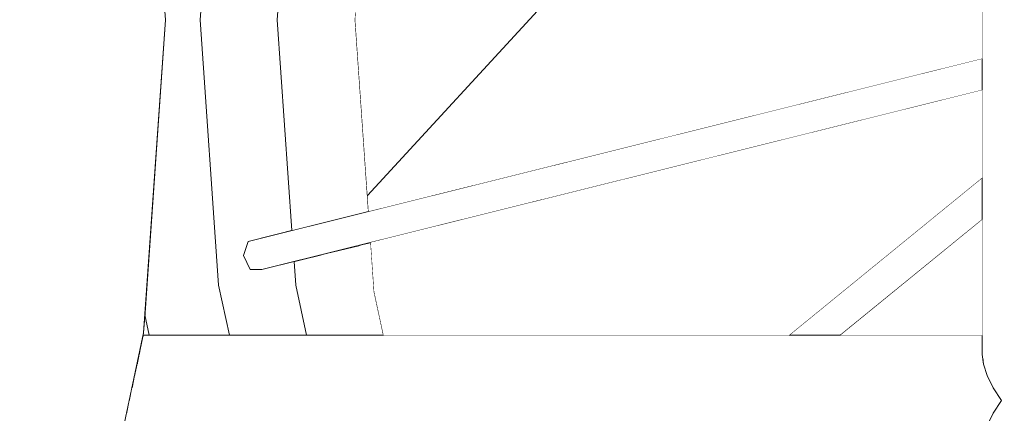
# Model space of a CAD drawing. Header units: millimetres. Extents: x 90539 to 127778, y -34922 to 14506.
# Tile 79 of 256: x 110808 to 110988, y 228 to 300. Entities that reach past the tile are written whole.
import ezdxf

# ---------------------------------------------------------------- set-up
doc = ezdxf.new("R2010")
doc.units = ezdxf.units.MM
doc.header["$MEASUREMENT"] = 0
doc.linetypes.add('Wipeout_Contour', pattern=[1000, 0, -1000])
for name, color, linetype in [('Nowe_A-Niepełnosprawni', 7, 'Continuous'), ('Nowe_A-Wymiary-Wewnętrzne', 7, 'Continuous'), ('Nowe_A-Wymiary-Zewnętrzne', 7, 'Continuous'), ('Nowe_A-Ściany-Działowe', 7, 'Continuous'), ('Nowe_Drzwi Archicad', 7, 'Continuous')]:
    doc.layers.add(name, color=color, linetype=linetype)
for name, color, linetype, lineweight in [('Nowe_A-Niepełnosprawni_Nr_pióra__4', 7, 'Continuous', 13), ('Nowe_A-Wymiary-Wewnętrzne_Nr_pióra__46', 5, 'Continuous', 15), ('Nowe_A-Wymiary-Zewnętrzne_Nr_pióra__46', 5, 'Continuous', 15), ('Nowe_Drzwi Archicad_Nr_pióra__3', 7, 'Continuous', 13)]:
    doc.layers.add(name, color=color, linetype=linetype, lineweight=lineweight)
for name, color, linetype, lineweight, true_color in [('Nowe_A-Wymiary-Wewnętrzne_Nr_pióra__45', 7, 'Continuous', 15, 0x40a5ff), ('Nowe_A-Wymiary-Wewnętrzne_Nr_pióra__85', 7, 'Continuous', 13, 0x80c2ff), ('Nowe_A-Wymiary-Zewnętrzne_Nr_pióra__45', 7, 'Continuous', 15, 0x40a5ff), ('Nowe_A-Wymiary-Zewnętrzne_Nr_pióra__85', 7, 'Continuous', 13, 0x80c2ff)]:
    doc.layers.add(name, color=color, linetype=linetype, lineweight=lineweight, true_color=true_color)
doc.styles.add('STYL_AUTOMATYCZNY_2', font='arial.ttf')
doc.dimstyles.new('STYL_AUTOMATYCZNY__1', dxfattribs={"dimtxt": 125, "dimasz": 47.5, "dimexe": 0.18, "dimexo": 20, "dimgap": 0, "dimtad": 1, "dimdec": 1, "dimlfac": 0.1, "dimzin": 0, "dimdsep": 46, "dimtxsty": 'STYL_AUTOMATYCZNY_2', "dimblk": 'ARROWHEAD_11', "dimblk1": 'ARROWHEAD_11', "dimblk2": 'ARROWHEAD_11', "dimcen": 0.09, "dimclrd": 256, "dimclre": 256, "dimclrt": 5, "dimadec": 1, "dimazin": 0, "dimtfac": 1, "dimtdec": 4, "dimtmove": 0, "dimatfit": 3, "dimfxl": 0, "dimtolj": 1, "dimtzin": 0, "dimarcsym": 0})

# ---------------------------------------------------------------- blocks, each defined once
blk = doc.blocks.new('ElemPrzekroju_23')
at = {"color": 254, "linetype": 'Wipeout_Contour', "lineweight": 0, "ltscale": 443312.914705}
blk.add_wipeout([(110833.65, 300), (110829.57, 358.53), (110821.86, 357.55), (110825.87, 300)], dxfattribs=at).dxf.layer = 'Nowe_A-Niepełnosprawni'
at = {"color": 254, "linetype": 'Wipeout_Contour', "lineweight": 0, "ltscale": 665157.298645}
blk.add_wipeout([(110854.86, 300), (110857.56, 261.26), (110862.61, 262.52), (110860, 300), (110862.61, 337.48), (110857.56, 338.74)], dxfattribs=at).dxf.layer = 'Nowe_A-Niepełnosprawni'
at = {"color": 254, "linetype": 'Wipeout_Contour', "lineweight": 0, "ltscale": 443956.080883}
blk.add_wipeout([(110989.61, 327.66), (110987.79, 330), (110987.79, 180), (110989.61, 180)], dxfattribs=at).dxf.layer = 'Nowe_A-Niepełnosprawni'
at = {"color": 254, "linetype": 'Wipeout_Contour', "lineweight": 0, "ltscale": 443312.286359}
blk.add_wipeout([(110829.57, 241.47), (110833.65, 300), (110825.87, 300), (110821.86, 242.45)], dxfattribs=at).dxf.layer = 'Nowe_A-Niepełnosprawni'
at = {"color": 254, "linetype": 'Wipeout_Contour', "lineweight": 0, "ltscale": 443461.041164}
blk.add_wipeout([(110867.26, 300), (110860, 300), (110862.61, 262.52), (110869.74, 264.3)], dxfattribs=at).dxf.layer = 'Nowe_A-Niepełnosprawni'
at = {"color": 254, "linetype": 'Wipeout_Contour', "lineweight": 0, "ltscale": 443948.956812}
blk.add_wipeout([(110986.3, 227.66), (110986.3, 180), (110987.79, 180), (110987.79, 230)], dxfattribs=at).dxf.layer = 'Nowe_A-Niepełnosprawni'
at = {"color": 254, "linetype": 'Wipeout_Contour', "lineweight": 0, "ltscale": 443950.740478}
blk.add_wipeout([(110986.3, 477.66), (110986.3, 232.34), (110987.79, 230), (110987.79, 480)], dxfattribs=at).dxf.layer = 'Nowe_A-Niepełnosprawni'
at = {"color": 254, "linetype": 'Wipeout_Contour', "lineweight": 0, "ltscale": 443329.865227}
blk.add_wipeout([(110834.35, 300), (110830.34, 357.55), (110829.57, 358.53), (110833.65, 300)], dxfattribs=at).dxf.layer = 'Nowe_A-Niepełnosprawni'
at = {"color": 254, "linetype": 'Wipeout_Contour', "lineweight": 0, "ltscale": 443256.743338}
blk.add_wipeout([(110801.69, 352.67), (110805.36, 300), (110825.87, 300), (110821.86, 357.55)], dxfattribs=at).dxf.layer = 'Nowe_A-Niepełnosprawni'
at = {"color": 254, "linetype": 'Wipeout_Contour', "lineweight": 0, "ltscale": 443479.265949}
blk.add_wipeout([(110869.19, 300), (110867.26, 300), (110869.74, 264.3), (110871.64, 264.77)], dxfattribs=at).dxf.layer = 'Nowe_A-Niepełnosprawni'
at = {"color": 254, "linetype": 'Wipeout_Contour', "lineweight": 0, "ltscale": 443279.765477}
blk.add_wipeout([(110809.99, 187.11), (110817.5, 185.19), (110829.57, 241.47), (110821.86, 242.45)], dxfattribs=at).dxf.layer = 'Nowe_A-Niepełnosprawni'
at = {"color": 254, "linetype": 'Wipeout_Contour', "lineweight": 0, "ltscale": 443945.527808}
blk.add_wipeout([(110986.3, 477.66), (110985.19, 475.41), (110985.19, 234.59), (110986.3, 232.34)], dxfattribs=at).dxf.layer = 'Nowe_A-Niepełnosprawni'
at = {"color": 254, "linetype": 'Wipeout_Contour', "lineweight": 0, "ltscale": 443461.436984}
blk.add_wipeout([(110862.61, 337.48), (110860, 300), (110867.26, 300), (110869.74, 335.7)], dxfattribs=at).dxf.layer = 'Nowe_A-Niepełnosprawni'
at = {"color": 254, "linetype": 'Wipeout_Contour', "lineweight": 0, "ltscale": 443256.146973}
blk.add_wipeout([(110805.36, 300), (110801.69, 247.33), (110821.86, 242.45), (110825.87, 300)], dxfattribs=at).dxf.layer = 'Nowe_A-Niepełnosprawni'
at = {"color": 254, "linetype": 'Wipeout_Contour', "lineweight": 0, "ltscale": 443329.236904}
blk.add_wipeout([(110830.34, 242.45), (110834.35, 300), (110833.65, 300), (110829.57, 241.47)], dxfattribs=at).dxf.layer = 'Nowe_A-Niepełnosprawni'
at = {"color": 254, "linetype": 'Wipeout_Contour', "lineweight": 0, "ltscale": 443941.934864}
blk.add_wipeout([(110985.19, 475.41), (110984.51, 473.33), (110984.51, 236.67), (110985.19, 234.59)], dxfattribs=at).dxf.layer = 'Nowe_A-Niepełnosprawni'
at = {"color": 254, "linetype": 'Wipeout_Contour', "lineweight": 0, "ltscale": 443351.775819}
blk.add_wipeout([(110844.11, 348.77), (110830.69, 352.55), (110834.35, 300), (110840.72, 300)], dxfattribs=at).dxf.layer = 'Nowe_A-Niepełnosprawni'
at = {"color": 254, "linetype": 'Wipeout_Contour', "lineweight": 0, "ltscale": 443479.649754}
blk.add_wipeout([(110869.74, 335.7), (110867.26, 300), (110869.19, 300), (110871.64, 335.23)], dxfattribs=at).dxf.layer = 'Nowe_A-Niepełnosprawni'
at = {"color": 254, "linetype": 'Wipeout_Contour', "lineweight": 0, "ltscale": 443225.274355}
blk.add_wipeout([(110801.69, 247.33), (110790.83, 196.68), (110809.99, 187.11), (110821.86, 242.45)], dxfattribs=at).dxf.layer = 'Nowe_A-Niepełnosprawni'
at = {"layer": 'Nowe_A-Niepełnosprawni_Nr_pióra__4', "color": 7, "linetype": 'Continuous', "lineweight": 13}
blk.add_line((110871.64, 335.23), (110869.19, 300), dxfattribs=at)
at = {"color": 254, "linetype": 'Wipeout_Contour', "lineweight": 0, "ltscale": 443940.099672}
blk.add_wipeout([(110984.28, 238.49), (110984.51, 236.67), (110984.51, 473.33), (110984.28, 471.51)], dxfattribs=at).dxf.layer = 'Nowe_A-Niepełnosprawni'
at = {"color": 254, "linetype": 'Wipeout_Contour', "lineweight": 0, "ltscale": 443296.710065}
blk.add_wipeout([(110818.47, 187.11), (110830.34, 242.45), (110829.57, 241.47), (110817.5, 185.19)], dxfattribs=at).dxf.layer = 'Nowe_A-Niepełnosprawni'
at = {"color": 254, "linetype": 'Wipeout_Contour', "lineweight": 0, "ltscale": 443630.060812}
blk.add_wipeout([(110830.25, 242), (110830.2, 241.77), (110984.28, 241.77), (110984.28, 242)], dxfattribs=at).dxf.layer = 'Nowe_A-Niepełnosprawni'
at = {"color": 254, "linetype": 'Wipeout_Contour', "lineweight": 0, "ltscale": 443629.892916}
blk.add_wipeout([(110827.17, 227.66), (110986.3, 227.66), (110987.79, 230), (110827.67, 230)], dxfattribs=at).dxf.layer = 'Nowe_A-Niepełnosprawni'
at = {"color": 254, "linetype": 'Wipeout_Contour', "lineweight": 0, "ltscale": 443630.916671}
blk.add_wipeout([(110827.67, 230), (110987.79, 230), (110986.3, 232.34), (110828.18, 232.34)], dxfattribs=at).dxf.layer = 'Nowe_A-Niepełnosprawni'
at = {"color": 254, "linetype": 'Wipeout_Contour', "lineweight": 0, "ltscale": 443626.28554}
blk.add_wipeout([(110827.17, 227.66), (110826.69, 225.41), (110985.19, 225.41), (110986.3, 227.66)], dxfattribs=at).dxf.layer = 'Nowe_A-Niepełnosprawni'
at = {"layer": 'Nowe_A-Niepełnosprawni_Nr_pióra__4', "color": 7, "linetype": 'Continuous', "lineweight": 13}
for p, q in [((110986.3, 227.66), (110987.79, 230)), ((110985.19, 225.41), (110986.3, 227.66))]:
    blk.add_line(p, q, dxfattribs=at)
at = {"color": 254, "linetype": 'Wipeout_Contour', "lineweight": 0, "ltscale": 443629.317442}
blk.add_wipeout([(110828.66, 234.59), (110828.18, 232.34), (110986.3, 232.34), (110985.19, 234.59)], dxfattribs=at).dxf.layer = 'Nowe_A-Niepełnosprawni'
at = {"layer": 'Nowe_A-Niepełnosprawni_Nr_pióra__4', "color": 7, "linetype": 'Continuous', "lineweight": 13}
blk.add_line((110987.79, 230), (110986.3, 232.34), dxfattribs=at)
at = {"color": 254, "linetype": 'Wipeout_Contour', "lineweight": 0, "ltscale": 443628.469375}
blk.add_wipeout([(110829.1, 236.67), (110828.66, 234.59), (110985.19, 234.59), (110984.51, 236.67)], dxfattribs=at).dxf.layer = 'Nowe_A-Niepełnosprawni'
at = {"layer": 'Nowe_A-Niepełnosprawni_Nr_pióra__4', "color": 7, "linetype": 'Continuous', "lineweight": 13}
blk.add_line((110986.3, 232.34), (110985.19, 234.59), dxfattribs=at)
at = {"color": 254, "linetype": 'Wipeout_Contour', "lineweight": 0, "ltscale": 443628.40505}
blk.add_wipeout([(110829.49, 238.49), (110829.1, 236.67), (110984.51, 236.67), (110984.28, 238.49)], dxfattribs=at).dxf.layer = 'Nowe_A-Niepełnosprawni'
at = {"layer": 'Nowe_A-Niepełnosprawni_Nr_pióra__4', "color": 7, "linetype": 'Continuous', "lineweight": 13}
blk.add_line((110985.19, 234.59), (110984.51, 236.67), dxfattribs=at)
at = {"color": 254, "linetype": 'Wipeout_Contour', "lineweight": 0, "ltscale": 443628.897813}
blk.add_wipeout([(110829.81, 239.98), (110829.49, 238.49), (110984.28, 238.49), (110984.28, 239.98)], dxfattribs=at).dxf.layer = 'Nowe_A-Niepełnosprawni'
at = {"layer": 'Nowe_A-Niepełnosprawni_Nr_pióra__4', "color": 7, "linetype": 'Continuous', "lineweight": 13}
blk.add_line((110984.51, 236.67), (110984.28, 238.49), dxfattribs=at)
at = {"color": 254, "linetype": 'Wipeout_Contour', "lineweight": 0, "ltscale": 443629.467563}
blk.add_wipeout([(110830.05, 241.09), (110829.81, 239.98), (110984.28, 239.98), (110984.28, 241.09)], dxfattribs=at).dxf.layer = 'Nowe_A-Niepełnosprawni'
at = {"color": 254, "linetype": 'Wipeout_Contour', "lineweight": 0, "ltscale": 443629.860271}
blk.add_wipeout([(110830.05, 241.09), (110984.28, 241.09), (110984.28, 241.77), (110830.2, 241.77)], dxfattribs=at).dxf.layer = 'Nowe_A-Niepełnosprawni'
at = {"color": 254, "linetype": 'Wipeout_Contour', "lineweight": 0, "ltscale": 443869.87135}
blk.add_wipeout([(110948.79, 242), (110951.41, 242), (110984.28, 268.84), (110984.28, 270.97)], dxfattribs=at).dxf.layer = 'Nowe_A-Niepełnosprawni'
at = {"color": 254, "linetype": 'Wipeout_Contour', "lineweight": 0, "ltscale": 665170.006463}
blk.add_wipeout([(110857.95, 255.55), (110858.26, 251.23), (110860.23, 242), (110865.2, 242), (110863.48, 250.01), (110863.01, 256.81)], dxfattribs=at).dxf.layer = 'Nowe_A-Niepełnosprawni'
at = {"color": 254, "linetype": 'Wipeout_Contour', "lineweight": 0, "ltscale": 443324.244121}
blk.add_wipeout([(110830.34, 242.45), (110830.25, 242), (110831.38, 242), (110830.58, 245.77)], dxfattribs=at).dxf.layer = 'Nowe_A-Niepełnosprawni'
at = {"color": 254, "linetype": 'Wipeout_Contour', "lineweight": 0, "ltscale": 443877.134771}
blk.add_wipeout([(110984.28, 268.84), (110951.41, 242), (110956.14, 242), (110984.28, 264.97)], dxfattribs=at).dxf.layer = 'Nowe_A-Niepełnosprawni'
at = {"color": 254, "linetype": 'Wipeout_Contour', "lineweight": 0, "ltscale": 443468.496144}
blk.add_wipeout([(110863.01, 256.81), (110863.48, 250.01), (110870.69, 250.75), (110870.14, 258.59)], dxfattribs=at).dxf.layer = 'Nowe_A-Niepełnosprawni'
at = {"color": 254, "linetype": 'Wipeout_Contour', "lineweight": 0, "ltscale": 665017.986676}
blk.add_wipeout([(110830.58, 245.77), (110831.38, 242), (110832.56, 242), (110846.09, 242), (110844.11, 251.23), (110830.69, 247.45)], dxfattribs=at).dxf.layer = 'Nowe_A-Niepełnosprawni'
at = {"layer": 'Nowe_A-Niepełnosprawni_Nr_pióra__4', "color": 7, "linetype": 'Continuous', "lineweight": 13}
for p, q in [((110831.38, 242), (110830.58, 245.77)), ((110830.34, 242.45), (110818.47, 187.11))]:
    blk.add_line(p, q, dxfattribs=at)
at = {"color": 254, "linetype": 'Wipeout_Contour', "lineweight": 0, "ltscale": 443351.227727}
blk.add_wipeout([(110834.35, 300), (110830.69, 247.45), (110844.11, 251.23), (110840.72, 300)], dxfattribs=at).dxf.layer = 'Nowe_A-Niepełnosprawni'
at = {"color": 254, "linetype": 'Wipeout_Contour', "lineweight": 0, "ltscale": 443884.046367}
blk.add_wipeout([(110956.14, 242), (110958.26, 242), (110984.28, 263.24), (110984.28, 264.97)], dxfattribs=at).dxf.layer = 'Nowe_A-Niepełnosprawni'
at = {"color": 254, "linetype": 'Wipeout_Contour', "lineweight": 0, "ltscale": 443486.739891}
blk.add_wipeout([(110870.14, 258.59), (110870.69, 250.75), (110872.67, 250.01), (110872.04, 259.06)], dxfattribs=at).dxf.layer = 'Nowe_A-Niepełnosprawni'
at = {"layer": 'Nowe_A-Niepełnosprawni_Nr_pióra__4', "color": 7, "linetype": 'Continuous', "lineweight": 13}
for p, q in [((110830.34, 357.55), (110834.35, 300)), ((110834.35, 300), (110830.34, 242.45))]:
    blk.add_line(p, q, dxfattribs=at)
at = {"color": 254, "linetype": 'Wipeout_Contour', "lineweight": 0, "ltscale": 1108517.703048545}
blk.add_wipeout([(110840.72, 300), (110854.86, 300), (110857.56, 338.74), (110849.56, 340.74), (110848.68, 343.33), (110849.92, 345.92), (110852.05, 345.92), (110857.95, 344.45), (110858.26, 348.77), (110844.11, 348.77)], dxfattribs=at).dxf.layer = 'Nowe_A-Niepełnosprawni'
at = {"color": 254, "linetype": 'Wipeout_Contour', "lineweight": 0, "ltscale": 443409.792376}
blk.add_wipeout([(110844.11, 251.23), (110846.09, 242), (110860.23, 242), (110858.26, 251.23)], dxfattribs=at).dxf.layer = 'Nowe_A-Niepełnosprawni'
at = {"color": 254, "linetype": 'Wipeout_Contour', "lineweight": 0, "ltscale": 443473.04781}
blk.add_wipeout([(110863.48, 250.01), (110865.2, 242), (110872.56, 242), (110870.69, 250.75)], dxfattribs=at).dxf.layer = 'Nowe_A-Niepełnosprawni'
at = {"color": 254, "linetype": 'Wipeout_Contour', "lineweight": 0, "ltscale": 1108515.760142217}
blk.add_wipeout([(110840.72, 300), (110844.11, 251.23), (110858.26, 251.23), (110857.95, 255.55), (110852.05, 254.08), (110849.92, 254.08), (110848.68, 256.67), (110849.56, 259.26), (110857.56, 261.26), (110854.86, 300)], dxfattribs=at).dxf.layer = 'Nowe_A-Niepełnosprawni'
at = {"color": 254, "linetype": 'Wipeout_Contour', "lineweight": 0, "ltscale": 443491.358938}
blk.add_wipeout([(110870.69, 250.75), (110872.56, 242), (110874.39, 242), (110872.67, 250.01)], dxfattribs=at).dxf.layer = 'Nowe_A-Niepełnosprawni'
at = {"layer": 'Nowe_A-Niepełnosprawni_Nr_pióra__4', "color": 7, "linetype": 'Continuous', "lineweight": 13}
for p, q in [((110840.72, 300), (110844.11, 348.77)), ((110854.86, 300), (110857.56, 338.74)), ((110844.11, 251.23), (110840.72, 300)), ((110846.09, 242), (110844.11, 251.23)), ((110860.23, 242), (110858.26, 251.23)), ((110872.67, 250.01), (110874.39, 242)), ((110830.25, 242), (110984.28, 242))]:
    blk.add_line(p, q, dxfattribs=at)
at = {"color": 254, "linetype": 'Wipeout_Contour', "lineweight": 0, "ltscale": 443668.167226}
blk.add_wipeout([(110849.56, 259.26), (110848.68, 256.67), (110984.28, 290.48), (110984.28, 292.86)], dxfattribs=at).dxf.layer = 'Nowe_A-Niepełnosprawni'
at = {"color": 254, "linetype": 'Wipeout_Contour', "lineweight": 0, "ltscale": 443668.499913}
blk.add_wipeout([(110848.68, 256.67), (110849.92, 254.08), (110984.28, 287.58), (110984.28, 290.48)], dxfattribs=at).dxf.layer = 'Nowe_A-Niepełnosprawni'
at = {"color": 254, "linetype": 'Wipeout_Contour', "lineweight": 0, "ltscale": 443671.840928}
blk.add_wipeout([(110849.92, 254.08), (110852.05, 254.08), (110984.28, 287.05), (110984.28, 287.58)], dxfattribs=at).dxf.layer = 'Nowe_A-Niepełnosprawni'
at = {"layer": 'Nowe_A-Niepełnosprawni_Nr_pióra__4', "color": 7, "linetype": 'Continuous', "lineweight": 13}
for p, q in [((110984.28, 471.51), (110984.28, 238.49)), ((110857.56, 261.26), (110854.86, 300)), ((110869.19, 300), (110871.64, 264.77)), ((110984.28, 292.86), (110849.56, 259.26)), ((110984.28, 287.05), (110852.05, 254.08)), ((110984.28, 270.97), (110948.79, 242)), ((110984.28, 263.24), (110958.26, 242)), ((110848.68, 256.67), (110849.56, 259.26)), ((110872.04, 259.06), (110872.67, 250.01)), ((110848.68, 256.67), (110849.92, 254.08)), ((110858.26, 251.23), (110857.95, 255.55)), ((110849.92, 254.08), (110852.05, 254.08))]:
    blk.add_line(p, q, dxfattribs=at)
blk = doc.blocks.new('ElemPrzekroju_25')
at = {"color": 254, "linetype": 'Wipeout_Contour', "lineweight": 0, "ltscale": 6815411.693442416}
blk.add_wipeout([(109677.6, 2540), (109677.6, 2100), (110477.6, 2100), (110477.6, 519.19), (110503.66, 549.44), (110520.6, 562.24), (110520.6, 2117), (111654.6, 2117), (111654.6, 0), (111973.1, 0), (111973.1, 2.45), (111943.06, 2.45), (111910.44, 86.95), (111909.1, 94.15), (111909.1, 204.5), (111973.1, 204.5), (111973.1, 205.5), (111908.1, 205.5), (111908.1, 228.49), (111870.92, 228.49), (111870.92, 232.26), (111870.92, 232.76), (111870.9, 257.12), (111870.92, 260.3), (111870.92, 477.41), (111870.9, 514.77), (111870.92, 548.64), (111870.92, 566.63), (111870.72, 573.91), (111870.15, 590.35), (111869.58, 605.28), (111868.94, 621.57), (111868.28, 635.36), (111867.53, 651.5), (111866.73, 666.91), (111866.46, 675.53), (111870.87, 676.73), (111870.92, 687.28), (111870.92, 691.98), (111870.92, 692.51), (111908.1, 692.51), (111908.1, 717), (111918.49, 749.19), (111892.43, 753.66), (111890.42, 755.43), (111889.48, 757.69), (111889.61, 759.5), (111889.69, 759.95), (111890.43, 764.33), (111895.67, 795.02), (111896.27, 798.52), (111897.03, 800.85), (111898.43, 802.31), (111900.88, 803.3), (111934.17, 797.72), (111934, 797.19), (111947.82, 839.98), (111973.27, 839.98), (111973.27, 840), (112527.6, 840), (112527.6, 2540)], dxfattribs=at).dxf.layer = 'Nowe_A-Ściany-Działowe'
blk = doc.blocks.new('ElemPrzekroju_26')
at = {"color": 254, "linetype": 'Wipeout_Contour', "lineweight": 0, "ltscale": 554583.524595}
blk.add_wipeout([(110869.19, 300), (110871.64, 264.77), (110984.28, 292.86), (110984.28, 307.14), (110871.64, 335.23)], dxfattribs=at).dxf.layer = 'Nowe_Drzwi Archicad'
at = {"color": 254, "linetype": 'Wipeout_Contour', "lineweight": 0, "ltscale": 665538.548386}
blk.add_wipeout([(110872.04, 259.06), (110872.67, 250.01), (110874.39, 242), (110948.79, 242), (110984.28, 270.97), (110984.28, 287.05)], dxfattribs=at).dxf.layer = 'Nowe_Drzwi Archicad'
at = {"layer": 'Nowe_Drzwi Archicad_Nr_pióra__3', "color": 7, "linetype": 'Continuous', "lineweight": 13}
blk.add_line((110871.44, 267.66), (110921.97, 322.68), dxfattribs=at)
at = {"color": 254, "linetype": 'Wipeout_Contour', "lineweight": 0, "ltscale": 332927.161948}
blk.add_wipeout([(110984.28, 263.24), (110958.26, 242), (110984.28, 242)], dxfattribs=at).dxf.layer = 'Nowe_Drzwi Archicad'
blk = doc.blocks.new('*D714')
at = {"layer": 'Nowe_A-Wymiary-Wewnętrzne_Nr_pióra__45', "linetype": 'Continuous', "lineweight": 15, "true_color": 0x40a5ff}
for points in [[(116511.16, 900), (116512.12, 895.22), (116514.83, 891.16), (116518.88, 888.45), (116523.66, 887.5), (116528.45, 888.45), (116532.5, 891.16), (116535.21, 895.22), (116536.16, 900), (116535.21, 904.78), (116532.5, 908.84), (116528.45, 911.55), (116523.66, 912.5), (116518.88, 911.55), (116514.83, 908.84), (116512.12, 904.78)], [(116511.16, 0), (116512.12, -4.78), (116514.83, -8.84), (116518.88, -11.55), (116523.66, -12.5), (116528.45, -11.55), (116532.5, -8.84), (116535.21, -4.78), (116536.16, 0), (116535.21, 4.78), (116532.5, 8.84), (116528.45, 11.55), (116523.66, 12.5), (116518.88, 11.55), (116514.83, 8.84), (116512.12, 4.78)]]:
    blk.add_hatch(color=161, dxfattribs=at).paths.add_polyline_path(points)
at = {"layer": 'Nowe_A-Wymiary-Wewnętrzne_Nr_pióra__45', "color": 161, "linetype": 'Continuous', "lineweight": 15, "true_color": 0x40a5ff}
for centre in [(116523.66, 900), (116523.66, 0)]:
    blk.add_circle(centre, 12.5, dxfattribs=at)
at = {"layer": 'Nowe_A-Wymiary-Wewnętrzne_Nr_pióra__85', "color": 151, "linetype": 'Continuous', "lineweight": 13, "true_color": 0x80c2ff}
for p, q in [((116511.16, 900), (116476.79, 900)), ((116570.54, 900), (116536.16, 900)), ((116523.66, 12.5), (116523.66, 887.5)), ((116511.16, 0), (116476.79, 0)), ((116570.54, 0), (116536.16, 0)), ((116523.66, -25), (116523.66, -12.5))]:
    blk.add_line(p, q, dxfattribs=at)
at = {"layer": 'Nowe_A-Wymiary-Wewnętrzne_Nr_pióra__46', "color": 5, "lineweight": 15, "insert": (116498.66, 283.17), "char_height": 125, "attachment_point": 7, "rotation": 90, "style": 'STYL_AUTOMATYCZNY_2'}
blk.add_mtext('\\A1;{\\pql;\\fArial|b0|i0|c238|p0;\\W1.000000;90,0}', dxfattribs=at)
blk = doc.blocks.new('ARROWHEAD_11')
at = {"color": 0, "linetype": 'Continuous', "lineweight": 0}
blk.add_line((0, 0), (-1, 0), dxfattribs=at)
at = {"color": 0, "linetype": 'Continuous', "lineweight": 0, "const_width": 0.25, "flags": 128}
blk.add_lwpolyline([(-0.125, 0, 1), (0.125, 0, 1)], format="xyb", close=True, dxfattribs=at)
blk = doc.blocks.new('*D748')
at = {"layer": 'Nowe_A-Wymiary-Zewnętrzne_Nr_pióra__45', "linetype": 'Continuous', "lineweight": 15, "true_color": 0x40a5ff}
for points in [[(119375.13, 12845), (119376.08, 12840.22), (119378.79, 12836.16), (119382.84, 12833.45), (119387.63, 12832.5), (119392.41, 12833.45), (119396.47, 12836.16), (119399.18, 12840.22), (119400.13, 12845), (119399.18, 12849.78), (119396.47, 12853.84), (119392.41, 12856.55), (119387.63, 12857.5), (119382.84, 12856.55), (119378.79, 12853.84), (119376.08, 12849.78)], [(119375.13, -450), (119376.08, -454.78), (119378.79, -458.84), (119382.84, -461.55), (119387.63, -462.5), (119392.41, -461.55), (119396.47, -458.84), (119399.18, -454.78), (119400.13, -450), (119399.18, -445.22), (119396.47, -441.16), (119392.41, -438.45), (119387.63, -437.5), (119382.84, -438.45), (119378.79, -441.16), (119376.08, -445.22)]]:
    blk.add_hatch(color=161, dxfattribs=at).paths.add_polyline_path(points)
at = {"layer": 'Nowe_A-Wymiary-Zewnętrzne_Nr_pióra__45', "color": 161, "linetype": 'Continuous', "lineweight": 15, "true_color": 0x40a5ff}
for centre in [(119387.63, 12845), (119387.63, -450)]:
    blk.add_circle(centre, 12.5, dxfattribs=at)
at = {"layer": 'Nowe_A-Wymiary-Zewnętrzne_Nr_pióra__85', "color": 151, "linetype": 'Continuous', "lineweight": 13, "true_color": 0x80c2ff}
for p, q in [((119387.63, 12857.5), (119387.63, 12870)), ((119375.13, 12845), (119340.75, 12845)), ((119434.5, 12845), (119400.13, 12845)), ((119387.63, -437.5), (119387.63, 12832.5)), ((119375.13, -450), (119340.75, -450)), ((119434.5, -450), (119400.13, -450)), ((119387.63, -475), (119387.63, -462.5))]:
    blk.add_line(p, q, dxfattribs=at)
at = {"layer": 'Nowe_A-Wymiary-Zewnętrzne_Nr_pióra__46', "color": 5, "lineweight": 15, "insert": (119362.63, 5911.52), "char_height": 125, "attachment_point": 7, "rotation": 90, "style": 'STYL_AUTOMATYCZNY_2'}
blk.add_mtext('\\A1;{\\pql;\\fArial|b0|i0|c238|p0;\\W1.000000;1\xa0329,5}', dxfattribs=at)

msp = doc.modelspace()

# ---------------------------------------------------------------- block references
at = {"layer": 'Nowe_A-Niepełnosprawni', "lineweight": 0}
msp.add_blockref('ElemPrzekroju_23', (0, 0), dxfattribs=at)

# ---------------------------------------------------------------- next in the draw order: block references
at = {"layer": 'Nowe_A-Ściany-Działowe', "lineweight": 0}
msp.add_blockref('ElemPrzekroju_25', (0, 0), dxfattribs=at)

# ---------------------------------------------------------------- next in the draw order: block references
at = {"layer": 'Nowe_Drzwi Archicad', "lineweight": 0}
msp.add_blockref('ElemPrzekroju_26', (0, 0), dxfattribs=at)

# ---------------------------------------------------------------- next in the draw order: dimensions: what is measured, and where the dimension line sits
at = {"layer": 'Nowe_A-Wymiary-Wewnętrzne', "color": 151, "linetype": 'Continuous', "lineweight": 13, "true_color": 0x80c2ff}
dim = msp.add_linear_dim(base=(116523.66, 900), p1=(99177.6, 0), p2=(116907.6, 900), angle=90, dimstyle='STYL_AUTOMATYCZNY__1', dxfattribs=at)
dim.commit()
dim.dimension.update_dxf_attribs({"geometry": '*D714', "text_midpoint": (116436.16, 445), "dimtype": 160, "text_rotation": 90})
at = {"layer": 'Nowe_A-Wymiary-Zewnętrzne', "color": 151, "linetype": 'Continuous', "lineweight": 13, "true_color": 0x80c2ff}
dim = msp.add_linear_dim(base=(119387.63, 12845), p1=(95120.09, -450), p2=(98654.74, 12845), angle=90, dimstyle='STYL_AUTOMATYCZNY__1', dxfattribs=at)
dim.commit()
dim.dimension.update_dxf_attribs({"geometry": '*D748', "text_midpoint": (119300.13, 6192.64), "dimtype": 160, "text_rotation": 90})

doc.saveas('drawing.dxf')
